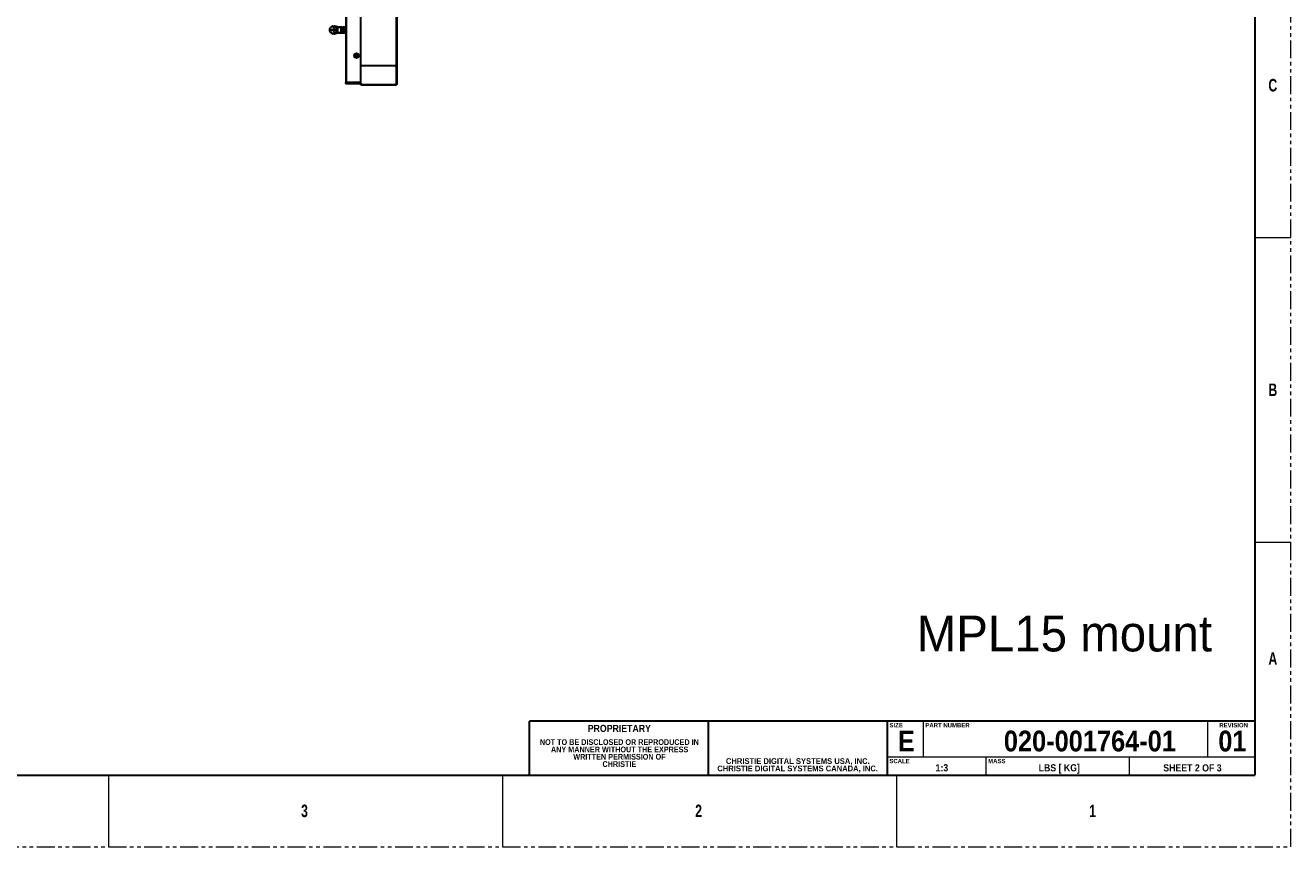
# Paper-space layout 'Sheet2' of a CAD drawing. Header units: millimetres. Extents: x 0 to 1118, y 0 to 864.
# Tile 101 of 199: x 669 to 1118, y 0 to 291. Entities that reach past the tile are written whole.
import ezdxf

# ---------------------------------------------------------------- set-up
doc = ezdxf.new("R2010")
doc.units = ezdxf.units.MM
doc.linetypes.add('PHANTOM', pattern=[12.7, 6.35, -1.27, 1.27, -1.27, 1.27, -1.27])
doc.styles.add('SLDTEXTSTYLE0', font='arial.ttf', dxfattribs={"width": 0.948})
doc.styles.add('SLDTEXTSTYLE1', font='GOTHICB.TTF', dxfattribs={"width": 0.7304})
doc.styles.add('SLDTEXTSTYLE2', font='arialbd.ttf', dxfattribs={"width": 0.948})
doc.styles.add('SLDTEXTSTYLE3', font='GOTHICB.TTF', dxfattribs={"width": 0.913})

# ---------------------------------------------------------------- blocks, each defined once
blk = doc.blocks.new('SW_NOTE_13')
at = {"color": 0, "linetype": 'Continuous', "lineweight": 0, "char_height": 2.032, "attachment_point": 2, "style": 'SLDTEXTSTYLE3'}
for s, insert in [('NOT TO BE DISCLOSED OR REPRODUCED IN', (26.92, 2.6)), ('ANY MANNER WITHOUT THE EXPRESS', (27.01, 0)), ('WRITTEN PERMISSION OF ', (26.95, -2.6)), ('CHRISTIE', (26.91, -5.19))]:
    blk.add_mtext(s, dxfattribs=dict(at, insert=insert))
blk = doc.blocks.new('SW_NOTE_14')
at = {"color": 0, "linetype": 'Continuous', "lineweight": 0, "char_height": 2.032, "attachment_point": 2, "style": 'SLDTEXTSTYLE2'}
for s, insert in [('CHRISTIE DIGITAL SYSTEMS CANADA, INC.', (25.95, 0)), ('CHRISTIE DIGITAL SYSTEMS USA, INC.', (26, 2.62))]:
    blk.add_mtext(s, dxfattribs=dict(at, insert=insert))

psp = doc.layouts.new('Sheet2')

# ---------------------------------------------------------------- linework, layer by layer
at = {"color": 7, "linetype": 'PHANTOM', "lineweight": 0}
for p, q in [((1117.6, 0), (1117.6, 863.6)), ((0, 0), (1117.6, 0))]:
    psp.add_line(p, q, dxfattribs=at)
at = {"color": 7, "linetype": 'Continuous', "lineweight": 30}
for p, q in [((1104.9, 838.2), (1104.9, 25.4)), ((782.5953, 496.6496), (782.5953, 270.6763)), ((782.9286, 270.912), (782.9286, 496.4139)), ((800.6453, 270.1663), (800.6453, 497.1396)), ((800.6953, 497.1396), (800.6953, 270.1663)), ((787.9486, 276.7433), (787.9486, 490.5831)), ((787.9953, 276.7433), (787.9953, 490.5831)), ((800.6286, 275.1696), (800.6286, 492.1363)), ((777.7976, 290.7398), (777.229, 290.2869)), ((777.229, 288.6271), (777.7976, 288.1743)), ((777.2349, 290.2414), (777.7637, 290.6626)), ((777.7637, 288.2514), (777.2349, 288.6726)), ((777.9972, 289.3481), (777.6073, 289.2908)), ((777.6094, 289.6228), (777.9888, 289.55)), ((777.7637, 290.6626), (777.9261, 290.7237)), ((777.9261, 288.1903), (777.7637, 288.2514)), ((777.9261, 290.7237), (778.5131, 290.7237)), ((778.5131, 288.1903), (777.9261, 288.1903)), ((777.9888, 289.55), (778.4977, 289.55)), ((777.9968, 290.807), (778.5838, 290.807)), ((778.5838, 288.107), (777.9968, 288.107)), ((778.506, 289.3481), (777.9972, 289.3481)), ((778.1075, 289.6623), (778.6163, 289.6623)), ((778.6197, 289.2413), (778.1109, 289.2413)), ((778.4837, 289.857), (778.2894, 289.857)), ((778.2894, 289.057), (778.4837, 289.057)), ((778.7261, 290.7523), (778.5838, 290.807)), ((778.5838, 290.807), (779.0948, 290.807)), ((778.5838, 288.107), (778.7261, 288.1617)), ((779.0948, 288.107), (778.5838, 288.107)), ((779.4778, 290.4903), (780.9487, 290.4903)), ((779.4778, 288.4237), (780.9487, 288.4237)), ((779.4778, 288.4237), (779.4778, 288.3889)), ((779.4778, 288.3889), (779.5788, 288.3889)), ((780.9947, 290.407), (779.4836, 290.407)), ((779.4836, 288.507), (780.9947, 288.507)), ((779.6495, 290.4925), (779.6482, 290.4965)), ((781.0453, 290.407), (780.9947, 290.407)), ((780.9947, 288.507), (781.0453, 288.507)), ((781.0453, 289.8529), (781.0453, 290.407)), ((781.0453, 288.507), (781.0453, 289.0596)), ((781.1151, 290.4892), (781.1016, 290.4786)), ((781.212, 290.4868), (781.212, 290.4903)), ((781.212, 290.4903), (781.4253, 290.4903)), ((781.212, 290.4868), (781.4253, 290.4868)), ((781.4253, 288.4272), (781.212, 288.4272)), ((781.212, 288.4237), (781.212, 288.4272)), ((781.212, 288.4237), (781.4255, 288.4237)), ((781.4253, 290.4903), (781.4253, 290.4868)), ((781.4253, 290.4903), (781.4415, 290.4903)), ((781.4253, 288.4272), (781.4253, 288.4237)), ((781.4786, 290.4395), (781.5024, 290.4339)), ((781.5024, 288.4802), (781.4786, 288.4745)), ((781.5155, 288.4919), (781.5174, 288.4811)), ((781.5173, 290.433), (781.5172, 290.4325)), ((781.6453, 290.216), (781.6453, 289.8544)), ((781.6453, 289.0611), (781.6453, 288.698)), ((781.7565, 290.407), (781.7565, 289.7361)), ((781.7565, 289.1756), (781.7565, 288.507)), ((782.3271, 290.407), (781.7839, 290.407)), ((781.7839, 288.507), (782.3271, 288.507)), ((781.84, 290.4903), (781.8604, 290.4903)), ((781.84, 288.4237), (781.8604, 288.4237)), ((781.8489, 288.4246), (781.8524, 288.4244)), ((781.8604, 290.4903), (782.3787, 290.4903)), ((781.8604, 288.4237), (782.3787, 288.4237)), ((782.2954, 290.4098), (782.2954, 288.5042)), ((786.222, 280.6578), (786.222, 280.4815)), ((786.3005, 279.9529), (786.3286, 279.9529)), ((786.4886, 280.2863), (786.4886, 280.7461)), ((786.893, 280.2863), (786.4886, 280.2863)), ((787.942, 270.5157), (787.942, 276.7433)), ((787.9953, 270.4982), (787.9953, 276.7433)), ((799.962, 276.7433), (787.9953, 276.7433)), ((800.562, 276.4099), (799.962, 276.7433)), ((800.6286, 270.1766), (800.562, 276.4099)), ((800.5752, 275.1696), (800.6286, 275.1696)), ((782.5953, 270.6763), (782.9286, 270.6763)), ((782.9286, 270.912), (787.942, 270.912)), ((782.9286, 270.912), (782.9286, 270.6763)), ((782.9286, 270.6763), (782.9286, 270.3429)), ((782.9286, 270.6763), (787.942, 270.6763)), ((787.942, 270.3429), (782.9286, 270.3429)), ((785.7286, 270.912), (785.7286, 270.7763)), ((787.2286, 270.7763), (787.2286, 270.912)), ((787.942, 270.261), (787.942, 270.5157)), ((787.942, 270.1029), (787.942, 270.261)), ((787.942, 270.261), (787.9686, 270.261)), ((787.942, 270.1029), (787.9686, 270.1029)), ((787.9686, 270.261), (787.9686, 270.4941)), ((787.9686, 270.261), (787.9686, 270.1029)), ((787.972, 270.3193), (787.972, 270.4939)), ((787.9953, 270.0496), (787.9953, 270.0763)), ((788.262, 270.0766), (800.5286, 270.0766)), ((788.262, 270.0766), (788.262, 270.0763)), ((788.262, 270.0496), (788.262, 270.0763)), ((788.262, 270.0496), (800.5292, 270.0496)), ((800.5286, 270.0766), (800.6286, 270.1766)), ((800.5292, 270.0763), (800.5292, 270.0496)), ((800.5292, 270.0763), (800.6286, 270.0763)), ((800.6286, 270.0496), (800.5292, 270.0496)), ((800.5516, 270.0996), (800.6286, 270.0996)), ((800.6286, 270.1761), (800.5522, 270.0996)), ((800.6286, 270.1761), (800.6286, 270.1766)), ((800.6286, 270.0996), (800.6286, 270.0763)), ((800.6286, 270.0763), (800.6286, 270.0496)), ((800.6953, 270.1663), (800.6453, 270.1663)), ((1104.9, 44.45), (847.725, 44.45)), ((847.725, 25.4), (847.725, 44.45)), ((911.225, 25.4), (911.225, 44.45)), ((974.725, 25.4), (974.725, 44.45)), ((12.7, 25.4), (1104.9, 25.4))]:
    psp.add_line(p, q, dxfattribs=at)
at = {"color": 8, "linetype": 'Continuous', "lineweight": 30}
for p, q in [((780.9947, 290.407), (780.9947, 289.8097)), ((780.9947, 289.104), (780.9947, 288.507)), ((781.0453, 290.407), (781.0585, 290.436)), ((781.212, 290.4868), (781.211, 289.9327)), ((781.211, 288.9783), (781.212, 288.4272)), ((781.4786, 290.4395), (781.4796, 289.931)), ((781.4796, 288.9844), (781.4786, 288.4745)), ((781.5188, 288.507), (781.7565, 288.507)), ((781.7565, 290.407), (781.5667, 290.407)), ((781.7565, 290.407), (781.7839, 290.407)), ((781.7839, 288.507), (781.7565, 288.507)), ((781.7839, 289.695), (781.7839, 290.407)), ((781.7839, 288.507), (781.7839, 289.2261)), ((786.3286, 279.9529), (786.3286, 279.9409)), ((785.7286, 270.7763), (787.2286, 270.7763))]:
    psp.add_line(p, q, dxfattribs=at)
at = {"color": 7, "linetype": 'Continuous', "lineweight": 0}
for p, q in [((1104.9, 215.9), (1117.6, 215.9)), ((1104.9, 107.95), (1117.6, 107.95)), ((1104.9, 25.4), (1104.9, 88.9)), ((847.725, 25.4), (847.725, 44.45)), ((987.425, 31.75), (987.425, 44.45)), ((1088.2, 31.75), (1088.2, 44.45)), ((1104.9, 31.75), (974.725, 31.75)), ((1009.65, 25.4), (1009.65, 31.75)), ((1060.45, 25.4), (1060.45, 31.75)), ((698.5, 25.4), (698.5, 0)), ((838.2, 25.4), (838.2, 0)), ((911.225, 25.4), (847.725, 25.4)), ((974.725, 25.4), (911.225, 25.4)), ((1104.9, 25.4), (974.725, 25.4)), ((977.9, 25.4), (977.9, 0))]:
    psp.add_line(p, q, dxfattribs=at)
at = {"color": 7, "linetype": 'Continuous', "lineweight": 30}
for radius in [0.85, 0.4167]:
    psp.add_circle((786.4786, 280.3296), radius, dxfattribs=at)
for centre, radius, start, end in [((781.3453, 289.457), 0.3182, 0, 180), ((781.3453, 289.457), 0.3182, 180, 0), ((781.1286, 290.407), 0.0833, 90, 180), ((781.3453, 289.457), 0.3, 360, 180), ((781.3453, 289.457), 0.3, 180, 360), ((781.1286, 288.507), 0.0833, 180, 270), ((786.3286, 279.6196), 0.3333, 61.671408, 90), ((785.6286, 270.7763), 0.1, 270, 0), ((787.3286, 270.7763), 0.1, 180, 270)]:
    psp.add_arc(centre, radius, start, end, dxfattribs=at)
for points, knots in [([(777.2349, 288.6726), (777.194, 288.7114), (777.1125, 288.7888), (777.0143, 288.9732), (776.9473, 289.2001), (776.9234, 289.457), (776.9473, 289.714), (777.0143, 289.9409), (777.1125, 290.1252), (777.194, 290.2026), (777.2349, 290.2414)], [0, 0, 0, 0, 0.12555721, 0.25071911, 0.37550735, 0.49999808, 0.62448869, 0.74927694, 0.87444223, 1, 1, 1, 1]), ([(777.2349, 290.2414), (777.234, 290.2472), (777.2321, 290.2587), (777.2339, 290.2752), (777.2392, 290.29), (777.2479, 290.3023), (777.2595, 290.3114), (777.2735, 290.317), (777.2891, 290.319), (777.3001, 290.317), (777.3056, 290.316)], [0, 0, 0, 0, 0.12502153, 0.24996931, 0.37500762, 0.50001026, 0.62502157, 0.74999841, 0.87500902, 1, 1, 1, 1]), ([(777.3056, 288.598), (777.3001, 288.597), (777.2891, 288.595), (777.2735, 288.597), (777.2595, 288.6026), (777.2479, 288.6118), (777.2392, 288.624), (777.2339, 288.6388), (777.2321, 288.6553), (777.234, 288.6668), (777.2349, 288.6726)], [0, 0, 0, 0, 0.12498855, 0.2499906, 0.37498457, 0.49999345, 0.62499366, 0.74997818, 0.8749809, 1, 1, 1, 1]), ([(777.6094, 289.6228), (777.6033, 289.6233), (777.5911, 289.6242), (777.573, 289.6166), (777.5562, 289.6026), (777.5412, 289.5822), (777.5288, 289.5565), (777.5195, 289.5265), (777.5137, 289.4935), (777.5115, 289.459), (777.5132, 289.4244), (777.5187, 289.3911), (777.5276, 289.3607), (777.5397, 289.3345), (777.5544, 289.3134), (777.571, 289.2987), (777.589, 289.2902), (777.6012, 289.2906), (777.6073, 289.2908)], [0, 0, 0, 0, 0.06249056, 0.12499237, 0.18749949, 0.24999751, 0.31250452, 0.37499572, 0.43749851, 0.49998944, 0.56248933, 0.62498611, 0.68749231, 0.75000312, 0.81248405, 0.87499984, 0.93749342, 1, 1, 1, 1]), ([(777.8344, 290.7372), (777.8289, 290.7382), (777.8179, 290.7402), (777.8024, 290.7381), (777.7904, 290.7339), (777.7847, 290.729), (777.7828, 290.7273)], [0, 0, 0, 0, 0.284414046, 0.56885884, 0.853332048, 1, 1, 1, 1]), ([(777.7828, 288.1867), (777.7847, 288.185), (777.7904, 288.1802), (777.8024, 288.1759), (777.8179, 288.1738), (777.8289, 288.1758), (777.8344, 288.1768)], [0, 0, 0, 0, 0.14660382, 0.43109377, 0.71556922, 1, 1, 1, 1]), ([(777.9968, 290.807), (777.9689, 290.8041), (777.9132, 290.7982), (777.8607, 290.7575), (777.8344, 290.7372)], [0, 0, 0, 0, 0.49962763, 1, 1, 1, 1]), ([(777.8344, 288.1768), (777.8562, 288.1595), (777.9086, 288.1179), (777.9643, 288.111), (777.9968, 288.107)], [0, 0, 0, 0, 0.41561977, 1, 1, 1, 1]), ([(777.9261, 290.7237), (777.9272, 290.7346), (777.9293, 290.7564), (777.9457, 290.784), (777.969, 290.8032), (777.9875, 290.8058), (777.9968, 290.807)], [0, 0, 0, 0, 0.24998435, 0.50002445, 0.7500063, 1, 1, 1, 1]), ([(777.9968, 288.107), (777.9875, 288.1083), (777.969, 288.1108), (777.9457, 288.13), (777.9293, 288.1576), (777.9272, 288.1794), (777.9261, 288.1903)], [0, 0, 0, 0, 0.24996906, 0.49998361, 0.74995047, 1, 1, 1, 1]), ([(778.1075, 289.6623), (778.1006, 289.6443), (778.087, 289.6084), (778.0575, 289.5711), (778.024, 289.5487), (778.0006, 289.5495), (777.9888, 289.55)], [0, 0, 0, 0, 0.24997446, 0.4999847, 0.74998034, 1, 1, 1, 1]), ([(777.9972, 289.3481), (778.0083, 289.3481), (778.0306, 289.3481), (778.0624, 289.3266), (778.0907, 289.2917), (778.1041, 289.2581), (778.1109, 289.2413)], [0, 0, 0, 0, 0.25002327, 0.50002763, 0.75002358, 1, 1, 1, 1]), ([(778.037, 289.3614), (778.0337, 289.3713), (778.0273, 289.391), (778.0221, 289.4244), (778.0203, 289.459), (778.0226, 289.4934), (778.027, 289.5214), (778.0319, 289.536), (778.0335, 289.5409)], [0, 0, 0, 0, 0.18183618, 0.36364495, 0.54546275, 0.72725449, 0.90908294, 1, 1, 1, 1]), ([(778.2894, 289.857), (778.2711, 289.8544), (778.2347, 289.8493), (778.1838, 289.8084), (778.139, 289.747), (778.118, 289.6906), (778.1075, 289.6623)], [0, 0, 0, 0, 0.25000557, 0.49999891, 0.75001099, 1, 1, 1, 1]), ([(778.1109, 289.2413), (778.1215, 289.2145), (778.1427, 289.1608), (778.1867, 289.1029), (778.2363, 289.0642), (778.2717, 289.0594), (778.2894, 289.057)], [0, 0, 0, 0, 0.25000805, 0.4999924, 0.74999794, 1, 1, 1, 1]), ([(778.6956, 289.457), (778.6925, 289.5094), (778.6861, 289.6142), (778.6371, 289.7465), (778.567, 289.839), (778.5115, 289.851), (778.4837, 289.857)], [0, 0, 0, 0, 0.24999882, 0.49999589, 0.75000836, 1, 1, 1, 1]), ([(778.4837, 289.057), (778.5115, 289.063), (778.567, 289.075), (778.6371, 289.1675), (778.6861, 289.2998), (778.6925, 289.4046), (778.6956, 289.457)], [0, 0, 0, 0, 0.24999385, 0.49999969, 0.74999897, 1, 1, 1, 1]), ([(778.6163, 289.6623), (778.6095, 289.6443), (778.5958, 289.6084), (778.5663, 289.5711), (778.5328, 289.5487), (778.5094, 289.5495), (778.4977, 289.55)], [0, 0, 0, 0, 0.24999544, 0.49998437, 0.75000644, 1, 1, 1, 1]), ([(778.506, 289.3481), (778.5171, 289.3481), (778.5395, 289.3481), (778.5713, 289.3266), (778.5995, 289.2917), (778.613, 289.2581), (778.6197, 289.2413)], [0, 0, 0, 0, 0.25002452, 0.50002515, 0.75002234, 1, 1, 1, 1]), ([(778.5838, 290.807), (778.5745, 290.8058), (778.556, 290.8032), (778.5327, 290.784), (778.5163, 290.7564), (778.5142, 290.7346), (778.5131, 290.7237)], [0, 0, 0, 0, 0.25000673, 0.49997226, 0.7500185, 1, 1, 1, 1]), ([(778.5131, 290.7237), (778.6092, 290.7077), (778.8012, 290.6757), (779.0184, 290.4554), (779.1579, 290.2066), (779.2398, 289.9817), (779.2925, 289.7277), (779.3107, 289.457), (779.2925, 289.1863), (779.2398, 288.9323), (779.1579, 288.7074), (779.0184, 288.4586), (778.8012, 288.2383), (778.6092, 288.2063), (778.5131, 288.1903)], [0, 0, 0, 0, 0.12520731, 0.2501266, 0.31272161, 0.37522569, 0.43763963, 0.49999864, 0.56235988, 0.62477393, 0.68727784, 0.74987105, 0.87479275, 1, 1, 1, 1]), ([(778.5131, 288.1903), (778.5142, 288.1794), (778.5163, 288.1576), (778.5327, 288.13), (778.556, 288.1108), (778.5745, 288.1083), (778.5838, 288.107)], [0, 0, 0, 0, 0.25004668, 0.50001967, 0.75001791, 1, 1, 1, 1]), ([(779.0948, 290.807), (779.1943, 290.7912), (779.3664, 290.7637), (779.5158, 290.5959), (779.5788, 290.5251)], [0, 0, 0, 0, 0.57814348, 1, 1, 1, 1]), ([(779.5788, 288.3889), (779.5157, 288.318), (779.3663, 288.1502), (779.1942, 288.1228), (779.0948, 288.107)], [0, 0, 0, 0, 0.42261115, 1, 1, 1, 1]), ([(779.4778, 288.3889), (779.4597, 288.3896), (779.4252, 288.3909), (779.3781, 288.4045), (779.3418, 288.4271), (779.3137, 288.4664), (779.3055, 288.53), (779.3291, 288.5822), (779.3422, 288.6114)], [0, 0, 0, 0, 0.12921685, 0.24664677, 0.36338171, 0.48723148, 0.71332622, 1, 1, 1, 1]), ([(779.3422, 290.3026), (779.3302, 290.3286), (779.3119, 290.3684), (779.3096, 290.4201), (779.3199, 290.4564), (779.3422, 290.4867), (779.3778, 290.5095), (779.4248, 290.5231), (779.4596, 290.5244), (779.4778, 290.5251)], [0, 0, 0, 0, 0.255228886, 0.391740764, 0.513532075, 0.638202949, 0.751737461, 0.869952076, 1, 1, 1, 1]), ([(779.3422, 290.3026), (779.3567, 290.3078), (779.3864, 290.3185), (779.4274, 290.3441), (779.4621, 290.3744), (779.4765, 290.3963), (779.4836, 290.407)], [0, 0, 0, 0, 0.24480067, 0.50001293, 0.75518268, 1, 1, 1, 1]), ([(779.3422, 288.6114), (779.4, 288.7346), (779.4869, 288.9201), (779.5413, 289.2231), (779.5561, 289.457), (779.5413, 289.691), (779.4869, 289.994), (779.4, 290.1794), (779.3422, 290.3026)], [0, 0, 0, 0, 0.25037623, 0.37667855, 0.49999735, 0.62334863, 0.74962813, 1, 1, 1, 1]), ([(779.4836, 288.507), (779.4765, 288.5177), (779.4621, 288.5396), (779.4274, 288.5699), (779.3864, 288.5955), (779.3567, 288.6062), (779.3422, 288.6114)], [0, 0, 0, 0, 0.24481877, 0.49999003, 0.7552038, 1, 1, 1, 1]), ([(779.4836, 290.407), (779.4595, 290.4239), (779.4303, 290.4445), (779.4223, 290.4705), (779.4256, 290.4776), (779.4287, 290.4807), (779.4316, 290.4827), (779.4352, 290.4845), (779.4412, 290.4868), (779.4565, 290.49), (779.4687, 290.4902), (779.4778, 290.4903)], [0, 0, 0, 0, 0.59377693, 0.72073913, 0.76581768, 0.78484374, 0.80229594, 0.8202135, 0.83861601, 0.88044281, 1, 1, 1, 1]), ([(779.4778, 288.4237), (779.4687, 288.4238), (779.4565, 288.424), (779.4412, 288.4273), (779.4352, 288.4295), (779.4316, 288.4313), (779.4287, 288.4333), (779.4256, 288.4364), (779.4223, 288.4435), (779.4303, 288.4695), (779.4595, 288.4901), (779.4836, 288.507)], [0, 0, 0, 0, 0.11958585, 0.16140643, 0.17981478, 0.1977051, 0.21516557, 0.23420842, 0.27928541, 0.40624355, 1, 1, 1, 1]), ([(779.4797, 288.4173), (779.4733, 288.4178), (779.4613, 288.4186), (779.4478, 288.4215), (779.4399, 288.4245), (779.4356, 288.4269), (779.4329, 288.4293), (779.4324, 288.4307), (779.4322, 288.4313)], [0, 0, 0, 0, 0.28567482, 0.54236281, 0.66056837, 0.77379041, 0.88578095, 1, 1, 1, 1]), ([(779.4778, 290.5251), (779.4778, 290.5151), (779.4778, 290.4951), (779.4778, 290.4919), (779.4778, 290.4903)], [0, 0, 0, 0, 0.50006131, 1, 1, 1, 1]), ([(779.4836, 290.407), (779.544, 290.2597), (779.6588, 289.9797), (779.7084, 289.4575), (779.6589, 288.9349), (779.5441, 288.6548), (779.4836, 288.507)], [0, 0, 0, 0, 0.26304775, 0.49994691, 0.73624318, 1, 1, 1, 1]), ([(779.6439, 290.5104), (779.6426, 290.5122), (779.6389, 290.5176), (779.629, 290.5239), (779.6147, 290.5286), (779.5975, 290.5296), (779.5851, 290.5266), (779.5788, 290.5251)], [0, 0, 0, 0, 0.10444131, 0.31168572, 0.53377153, 0.76539819, 1, 1, 1, 1]), ([(779.6744, 290.4903), (779.6575, 290.4917), (779.6242, 290.4945), (779.5939, 290.515), (779.5788, 290.5251)], [0, 0, 0, 0, 0.50406301, 1, 1, 1, 1]), ([(779.5788, 288.3889), (779.5939, 288.3991), (779.6242, 288.4196), (779.6575, 288.4223), (779.6744, 288.4237)], [0, 0, 0, 0, 0.49593699, 1, 1, 1, 1]), ([(779.5788, 288.3889), (779.585, 288.3874), (779.5973, 288.3845), (779.6144, 288.3854), (779.6287, 288.39), (779.6383, 288.3959), (779.6419, 288.401), (779.643, 288.4025)], [0, 0, 0, 0, 0.23819912, 0.47350995, 0.69913167, 0.91004282, 1, 1, 1, 1]), ([(781.8453, 289.457), (781.8425, 289.4974), (781.8369, 289.577), (781.7941, 289.6866), (781.7338, 289.7776), (781.6464, 289.8631), (781.5392, 289.9244), (781.4108, 289.9575), (781.2672, 289.9597), (781.1246, 289.9147), (781.0037, 289.8294), (780.9182, 289.7284), (780.8572, 289.6001), (780.8493, 289.5049), (780.8453, 289.457)], [0, 0, 0, 0, 0.07716526, 0.15218564, 0.22219797, 0.2850649, 0.38499582, 0.45444024, 0.53724035, 0.65735, 0.73340558, 0.81820051, 0.90852499, 1, 1, 1, 1]), ([(780.8453, 289.457), (780.8481, 289.4166), (780.8537, 289.337), (780.8965, 289.2275), (780.9568, 289.1364), (781.0442, 289.0509), (781.1514, 288.9896), (781.2798, 288.9565), (781.4234, 288.9544), (781.566, 288.9993), (781.6869, 289.0846), (781.7724, 289.1857), (781.8334, 289.3139), (781.8413, 289.4091), (781.8453, 289.457)], [0, 0, 0, 0, 0.07715958, 0.15218057, 0.22219347, 0.2850609, 0.38499579, 0.45443918, 0.53723995, 0.65734867, 0.73340487, 0.81820532, 0.90853053, 1, 1, 1, 1]), ([(780.8453, 289.457), (780.8481, 289.4166), (780.8537, 289.337), (780.8965, 289.2275), (780.9568, 289.1364), (781.0442, 289.0509), (781.1514, 288.9896), (781.2798, 288.9565), (781.4234, 288.9544), (781.566, 288.9993), (781.6869, 289.0846), (781.7724, 289.1857), (781.8334, 289.3139), (781.8413, 289.4091), (781.8453, 289.457)], [0, 0, 0, 0, 0.07715958, 0.15218057, 0.22219347, 0.2850609, 0.38499579, 0.45443918, 0.53723995, 0.65734867, 0.73340487, 0.81820532, 0.90853053, 1, 1, 1, 1]), ([(780.9947, 290.407), (780.9957, 290.4179), (780.9978, 290.4398), (781.0142, 290.4673), (781.0375, 290.4866), (781.0561, 290.4891), (781.0653, 290.4903)], [0, 0, 0, 0, 0.25005123, 0.49999391, 0.75002919, 1, 1, 1, 1]), ([(781.0653, 288.4237), (781.0561, 288.4249), (781.0375, 288.4274), (781.0142, 288.4467), (780.9978, 288.4742), (780.9957, 288.4961), (780.9947, 288.507)], [0, 0, 0, 0, 0.24998954, 0.50004355, 0.75000495, 1, 1, 1, 1]), ([(781.0271, 289.457), (781.0329, 289.457), (781.0431, 289.457), (781.0446, 289.457), (781.0453, 289.457)], [0, 0, 0, 0, 0.56002533, 1, 1, 1, 1]), ([(781.3453, 289.457), (781.3184, 289.457), (781.2623, 289.457), (781.1818, 289.457), (781.1088, 289.457), (781.0556, 289.457), (781.0487, 289.457), (781.0453, 289.457)], [0, 0, 0, 0, 0.17126859, 0.35807602, 0.5538446, 0.78378202, 1, 1, 1, 1]), ([(781.0585, 290.436), (781.0591, 290.4374), (781.0628, 290.4468), (781.0843, 290.4596), (781.1167, 290.4732), (781.1467, 290.481), (781.1786, 290.4858), (781.2013, 290.4865), (781.212, 290.4868)], [0, 0, 0, 0, 0.06200224, 0.41502201, 0.59903813, 0.75386642, 0.88470079, 1, 1, 1, 1]), ([(781.1108, 290.4855), (781.1031, 290.482), (781.0873, 290.4749), (781.0703, 290.4589), (781.0644, 290.4461), (781.0622, 290.4414)], [0, 0, 0, 0, 0.37289475, 0.76801437, 1, 1, 1, 1]), ([(781.0683, 288.4743), (781.0693, 288.4638), (781.0713, 288.4434), (781.0908, 288.4335), (781.1004, 288.4286)], [0, 0, 0, 0, 0.50968336, 1, 1, 1, 1]), ([(781.212, 288.4272), (781.201, 288.4275), (781.1776, 288.4281), (781.1449, 288.4332), (781.115, 288.4414), (781.0868, 288.4528), (781.0763, 288.462), (781.0704, 288.4671)], [0, 0, 0, 0, 0.14386461, 0.30556935, 0.49499527, 0.71839233, 1, 1, 1, 1]), ([(781.212, 290.4903), (781.2095, 290.4903), (781.2045, 290.4903), (781.1945, 290.4903), (781.1793, 290.4903), (781.1584, 290.4903), (781.1342, 290.4903), (781.1309, 290.4903), (781.1286, 290.4903)], [0, 0, 0, 0, 0.02327435, 0.04751763, 0.10403978, 0.2230652, 0.4770519, 1, 1, 1, 1]), ([(781.1433, 288.4237), (781.1493, 288.4237), (781.1586, 288.4237), (781.1802, 288.4237), (781.1968, 288.4237), (781.2056, 288.4237), (781.2099, 288.4237), (781.212, 288.4237)], [0, 0, 0, 0, 0.53246715, 0.81385955, 0.91383237, 0.9577303, 1, 1, 1, 1]), ([(781.6453, 289.457), (781.6397, 289.457), (781.6282, 289.457), (781.5449, 289.457), (781.4444, 289.457), (781.3773, 289.457), (781.3453, 289.457)], [0, 0, 0, 0, 0.27798085, 0.57205687, 0.79606901, 1, 1, 1, 1]), ([(781.5086, 290.407), (781.5075, 290.4175), (781.5058, 290.4336), (781.4954, 290.453), (781.4846, 290.4664), (781.4713, 290.4771), (781.4519, 290.4875), (781.4358, 290.4892), (781.4253, 290.4903)], [0, 0, 0, 0, 0.23946419, 0.36839294, 0.50001078, 0.63166688, 0.76055112, 1, 1, 1, 1]), ([(781.4253, 290.4868), (781.4261, 290.4806), (781.4275, 290.4696), (781.4462, 290.4533), (781.4672, 290.4444), (781.4786, 290.4395)], [0, 0, 0, 0, 0.36451871, 0.6528026, 1, 1, 1, 1]), ([(781.5086, 290.407), (781.5074, 290.4167), (781.5057, 290.4316), (781.4957, 290.4498), (781.4852, 290.4626), (781.472, 290.4731), (781.4525, 290.4836), (781.4361, 290.4855), (781.4253, 290.4868)], [0, 0, 0, 0, 0.23212946, 0.35869454, 0.48938922, 0.62161169, 0.75267252, 1, 1, 1, 1]), ([(781.4253, 288.4272), (781.4361, 288.4285), (781.4525, 288.4304), (781.472, 288.4409), (781.4852, 288.4514), (781.4957, 288.4643), (781.5057, 288.4824), (781.5074, 288.4974), (781.5086, 288.507)], [0, 0, 0, 0, 0.24735468, 0.3784185, 0.51065252, 0.64135264, 0.76792442, 1, 1, 1, 1]), ([(781.4786, 288.4745), (781.4673, 288.4697), (781.4463, 288.4608), (781.4275, 288.4445), (781.4261, 288.4334), (781.4253, 288.4272)], [0, 0, 0, 0, 0.34417833, 0.63324115, 1, 1, 1, 1]), ([(781.4255, 288.4237), (781.431, 288.424), (781.442, 288.4247), (781.4563, 288.4292), (781.4709, 288.4366), (781.4872, 288.4493), (781.4976, 288.4643), (781.502, 288.4743), (781.5027, 288.476), (781.5033, 288.4774), (781.505, 288.4823), (781.5078, 288.4923), (781.5083, 288.5016), (781.5086, 288.507)], [0, 0, 0, 0, 0.12631963, 0.25313759, 0.34034512, 0.50220486, 0.72209558, 0.75051888, 0.75480295, 0.76236112, 0.78734219, 0.87511214, 1, 1, 1, 1]), ([(781.4255, 288.4237), (781.4269, 288.4237), (781.4296, 288.4237), (781.446, 288.4237), (781.4716, 288.4237), (781.5071, 288.4237), (781.5497, 288.4237), (781.5953, 288.4237), (781.6413, 288.4237), (781.6863, 288.4237), (781.7298, 288.4237), (781.7708, 288.4237), (781.8083, 288.4237), (781.8268, 288.4237), (781.8361, 288.4237)], [0, 0, 0, 0, 0.07997081, 0.15978226, 0.24634045, 0.33491306, 0.42322437, 0.50906339, 0.58791269, 0.66644541, 0.74604535, 0.82532066, 0.91158477, 1, 1, 1, 1]), ([(781.5188, 290.407), (781.5178, 290.4175), (781.5162, 290.4336), (781.5066, 290.453), (781.4966, 290.4664), (781.4842, 290.4771), (781.4662, 290.4875), (781.4512, 290.4892), (781.4415, 290.4903)], [0, 0, 0, 0, 0.239464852, 0.368400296, 0.500015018, 0.631669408, 0.760561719, 1, 1, 1, 1]), ([(781.4415, 290.4903), (781.4507, 290.4903), (781.4717, 290.4903), (781.5204, 290.4903), (781.5723, 290.4903), (781.6202, 290.4903), (781.6714, 290.4903), (781.7216, 290.4903), (781.7507, 290.4903), (781.7643, 290.4903)], [0, 0, 0, 0, 0.16048701, 0.36209835, 0.48399335, 0.60634376, 0.74045988, 0.87852162, 1, 1, 1, 1]), ([(781.4786, 290.4395), (781.483, 290.4402), (781.492, 290.4416), (781.5054, 290.4393), (781.5181, 290.433), (781.5276, 290.4248), (781.5315, 290.4177), (781.5328, 290.4154)], [0, 0, 0, 0, 0.20185997, 0.4190203, 0.64764282, 0.8825462, 1, 1, 1, 1]), ([(781.5328, 288.4986), (781.5315, 288.4963), (781.5276, 288.4892), (781.5181, 288.481), (781.5054, 288.4747), (781.492, 288.4724), (781.483, 288.4738), (781.4786, 288.4745)], [0, 0, 0, 0, 0.11741432, 0.35231538, 0.58097727, 0.79812763, 1, 1, 1, 1]), ([(781.5024, 290.4339), (781.5192, 290.427), (781.555, 290.4123), (781.5985, 290.3683), (781.6364, 290.303), (781.642, 290.2482), (781.6453, 290.216)], [0, 0, 0, 0, 0.19009556, 0.40542399, 0.65123149, 1, 1, 1, 1]), ([(781.6453, 288.698), (781.6418, 288.6647), (781.6358, 288.6082), (781.5962, 288.5427), (781.5527, 288.5006), (781.5185, 288.4867), (781.5024, 288.4802)], [0, 0, 0, 0, 0.360461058, 0.613332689, 0.817944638, 1, 1, 1, 1]), ([(781.6453, 289.457), (781.6464, 289.457), (781.6484, 289.457), (781.6589, 289.457), (781.6635, 289.457)], [0, 0, 0, 0, 0.55999605, 1, 1, 1, 1]), ([(781.84, 290.4903), (781.8295, 290.4892), (781.8134, 290.4875), (781.7939, 290.4771), (781.7805, 290.4664), (781.7698, 290.453), (781.7593, 290.4336), (781.7576, 290.4175), (781.7565, 290.407)], [0, 0, 0, 0, 0.239299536, 0.368109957, 0.499709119, 0.631309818, 0.760273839, 1, 1, 1, 1]), ([(781.7565, 288.507), (781.757, 288.5005), (781.7578, 288.4885), (781.7644, 288.4699), (781.7768, 288.4503), (781.7958, 288.4349), (781.8181, 288.4254), (781.8324, 288.4243), (781.84, 288.4237)], [0, 0, 0, 0, 0.14790464, 0.27477423, 0.44757422, 0.66954192, 0.82502373, 1, 1, 1, 1]), ([(781.7824, 290.407), (781.7829, 290.4135), (781.7837, 290.4255), (781.7903, 290.4442), (781.8028, 290.4635), (781.8201, 290.4785), (781.8337, 290.4835), (781.8383, 290.4852)], [0, 0, 0, 0, 0.18897474, 0.35107737, 0.57185951, 0.85467047, 1, 1, 1, 1]), ([(781.8514, 288.4249), (781.8454, 288.4263), (781.834, 288.4291), (781.8167, 288.4386), (781.8007, 288.453), (781.7896, 288.4713), (781.7835, 288.4896), (781.7828, 288.501), (781.7824, 288.507)], [0, 0, 0, 0, 0.16068592, 0.30156712, 0.50685689, 0.70783494, 0.84524295, 1, 1, 1, 1]), ([(781.7839, 290.407), (781.7853, 290.4188), (781.7881, 290.4434), (781.8088, 290.4713), (781.8345, 290.4876), (781.852, 290.4895), (781.8604, 290.4903)], [0, 0, 0, 0, 0.27027924, 0.5624317, 0.78974581, 1, 1, 1, 1]), ([(781.8604, 288.4237), (781.8508, 288.4248), (781.836, 288.4265), (781.8182, 288.4369), (781.8059, 288.4476), (781.7961, 288.461), (781.7865, 288.4804), (781.785, 288.4965), (781.7839, 288.507)], [0, 0, 0, 0, 0.23946288, 0.36835895, 0.50002912, 0.631645, 0.76052163, 1, 1, 1, 1]), ([(781.8506, 288.4243), (781.8516, 288.4243), (781.853, 288.4244), (781.8522, 288.4245), (781.852, 288.4246)], [0, 0, 0, 0, 0.70839158, 1, 1, 1, 1]), ([(782.3787, 290.4903), (782.3722, 290.4899), (782.3602, 290.4891), (782.3415, 290.4824), (782.3221, 290.4701), (782.3067, 290.4512), (782.2971, 290.4289), (782.296, 290.4146), (782.2954, 290.407)], [0, 0, 0, 0, 0.14880567, 0.27641658, 0.45025288, 0.67205228, 0.82659379, 1, 1, 1, 1]), ([(782.2954, 288.507), (782.2958, 288.5005), (782.2966, 288.4885), (782.3033, 288.4698), (782.3156, 288.4504), (782.3345, 288.435), (782.3568, 288.4254), (782.3711, 288.4243), (782.3787, 288.4237)], [0, 0, 0, 0, 0.14877089, 0.27638664, 0.4501972, 0.67206283, 0.82659572, 1, 1, 1, 1]), ([(782.386, 290.4903), (782.3824, 290.4903), (782.375, 290.4903), (782.3863, 290.4903), (782.4134, 290.4903), (782.4517, 290.4903), (782.4943, 290.4903), (782.5381, 290.4903), (782.5731, 290.4903), (782.5911, 290.4903), (782.5953, 290.4903)], [0, 0, 0, 0, 0.14599043, 0.2992857, 0.45181386, 0.59572798, 0.71715994, 0.83909025, 0.96246773, 1, 1, 1, 1]), ([(782.386, 288.4237), (782.3824, 288.4237), (782.375, 288.4237), (782.3863, 288.4237), (782.4134, 288.4237), (782.4517, 288.4237), (782.4944, 288.4237), (782.5383, 288.4237), (782.5732, 288.4237), (782.5912, 288.4237), (782.5953, 288.4237)], [0, 0, 0, 0, 0.14599319, 0.29929135, 0.45182239, 0.59573924, 0.71767315, 0.83910573, 0.96298831, 1, 1, 1, 1]), ([(786.4886, 280.2863), (786.4866, 280.2821), (786.4826, 280.2737), (786.4518, 280.2667), (786.4077, 280.2701), (786.3553, 280.2871), (786.3029, 280.3189), (786.2588, 280.3643), (786.228, 280.4201), (786.224, 280.461), (786.222, 280.4815)], [0, 0, 0, 0, 0.125025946, 0.24999814, 0.3749993, 0.500005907, 0.625002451, 0.750003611, 0.875008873, 1, 1, 1, 1]), ([(786.2886, 280.4815), (786.2896, 280.4672), (786.2916, 280.4386), (786.3071, 280.3985), (786.329, 280.3637), (786.3555, 280.3352), (786.3724, 280.3224), (786.3808, 280.3159)], [0, 0, 0, 0, 0.19996597, 0.40000638, 0.5999948, 0.80000847, 1, 1, 1, 1]), ([(787.9953, 276.7433), (787.9883, 276.7433), (787.9743, 276.7433), (787.9567, 276.7433), (787.9444, 276.7433), (787.9428, 276.7433), (787.942, 276.7433)], [0, 0, 0, 0, 0.25001852, 0.50002334, 0.74983796, 1, 1, 1, 1]), ([(787.9686, 275.1696), (787.969, 275.1696), (787.9698, 275.1696), (787.976, 275.1696), (787.9848, 275.1696), (787.9918, 275.1696), (787.9953, 275.1696)], [0, 0, 0, 0, 0.25017151, 0.4999985, 0.7500157, 1, 1, 1, 1]), ([(782.5953, 270.6763), (782.6003, 270.6959), (782.6103, 270.7352), (782.6874, 270.7941), (782.7976, 270.853), (782.885, 270.8923), (782.9286, 270.912)], [0, 0, 0, 0, 0.25001306, 0.50001631, 0.75000251, 1, 1, 1, 1]), ([(782.9286, 270.3429), (782.885, 270.3479), (782.7976, 270.358), (782.6874, 270.435), (782.6103, 270.5452), (782.6003, 270.6326), (782.5953, 270.6763)], [0, 0, 0, 0, 0.24999952, 0.50000435, 0.75000862, 1, 1, 1, 1]), ([(787.942, 270.5157), (787.9428, 270.5144), (787.9444, 270.5118), (787.957, 270.5075), (787.9746, 270.503), (787.9884, 270.4998), (787.9953, 270.4982)], [0, 0, 0, 0, 0.25268409, 0.50353335, 0.75261502, 1, 1, 1, 1]), ([(787.9953, 270.0496), (787.9884, 270.0504), (787.9746, 270.0519), (787.957, 270.0641), (787.9444, 270.0817), (787.9428, 270.0958), (787.942, 270.1029)], [0, 0, 0, 0, 0.24734259, 0.49645483, 0.74730998, 1, 1, 1, 1]), ([(787.9686, 270.5157), (787.9691, 270.5144), (787.9699, 270.5117), (787.9762, 270.5075), (787.985, 270.503), (787.9919, 270.4998), (787.9953, 270.4982)], [0, 0, 0, 0, 0.24998157, 0.50005217, 0.74986714, 1, 1, 1, 1]), ([(787.9686, 270.1029), (787.9691, 270.0994), (787.9699, 270.0923), (787.9762, 270.0835), (787.985, 270.0774), (787.9919, 270.0766), (787.9953, 270.0763)], [0, 0, 0, 0, 0.24999725, 0.49991464, 0.74994376, 1, 1, 1, 1]), ([(787.9953, 270.0996), (787.9922, 270.0999), (787.9861, 270.1006), (787.9784, 270.1061), (787.973, 270.1138), (787.9723, 270.1199), (787.972, 270.1229)], [0, 0, 0, 0, 0.24997128, 0.50013731, 0.75018957, 1, 1, 1, 1]), ([(787.9953, 270.4982), (788.0334, 270.4762), (788.1097, 270.4321), (788.1943, 270.329), (788.2512, 270.2083), (788.2584, 270.1205), (788.262, 270.0766)], [0, 0, 0, 0, 0.24999819, 0.50000211, 0.75000484, 1, 1, 1, 1]), ([(787.9953, 270.0763), (788.0334, 270.0763), (788.1096, 270.0763), (788.1942, 270.0763), (788.2511, 270.0763), (788.2583, 270.0763), (788.262, 270.0763)], [0, 0, 0, 0, 0.250002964, 0.499998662, 0.749974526, 1, 1, 1, 1]), ([(788.262, 270.0496), (788.2583, 270.0496), (788.2511, 270.0496), (788.1942, 270.0496), (788.1096, 270.0496), (788.0334, 270.0496), (787.9953, 270.0496)], [0, 0, 0, 0, 0.25002547, 0.50000134, 0.74999704, 1, 1, 1, 1]), ([(788.262, 270.0766), (788.2596, 270.1209), (788.2561, 270.1888), (788.2255, 270.2489), (788.2148, 270.2697)], [0, 0, 0, 0, 0.65329341, 1, 1, 1, 1]), ([(788.262, 270.0766), (788.262, 270.0731), (788.262, 270.066), (788.262, 270.057), (788.262, 270.0508), (788.262, 270.05), (788.262, 270.0496)], [0, 0, 0, 0, 0.2500453, 0.49995764, 0.75000083, 1, 1, 1, 1]), ([(800.5292, 270.0496), (800.5291, 270.05), (800.529, 270.0508), (800.5289, 270.057), (800.5288, 270.066), (800.5287, 270.0731), (800.5286, 270.0766)], [0, 0, 0, 0, 0.24999918, 0.50004236, 0.74995471, 1, 1, 1, 1]), ([(800.5286, 270.0766), (800.5287, 270.0765), (800.5288, 270.0765), (800.5289, 270.0764), (800.529, 270.0763), (800.5291, 270.0763), (800.5292, 270.0763)], [0, 0, 0, 0, 0.25266501, 0.4914634, 0.75657879, 1, 1, 1, 1])]:
    psp.add_open_spline(points, degree=3, knots=knots, dxfattribs=at)
at = {"color": 8, "linetype": 'Continuous', "lineweight": 30}
for points, knots in [([(777.7828, 290.7273), (777.7809, 290.7259), (777.775, 290.7217), (777.7681, 290.7111), (777.7627, 290.6964), (777.7609, 290.6799), (777.7628, 290.6684), (777.7637, 290.6626)], [0, 0, 0, 0, 0.10800978, 0.33091535, 0.55397433, 0.77697416, 1, 1, 1, 1]), ([(777.7637, 288.2514), (777.7628, 288.2457), (777.7609, 288.2341), (777.7627, 288.2176), (777.7681, 288.203), (777.775, 288.1923), (777.7809, 288.1881), (777.7828, 288.1867)], [0, 0, 0, 0, 0.22303165, 0.44593494, 0.66899974, 0.8919874, 1, 1, 1, 1]), ([(778.7261, 288.1617), (778.7932, 288.1786), (778.9572, 288.2197), (779.1386, 288.4685), (779.2633, 288.748), (779.3289, 288.9787), (779.3669, 289.2166), (779.3795, 289.4571), (779.3669, 289.6976), (779.3289, 289.9355), (779.2632, 290.1662), (779.1385, 290.4456), (778.9571, 290.6943), (778.7932, 290.7354), (778.7261, 290.7523)], [0, 0, 0, 0, 0.0995695, 0.24332818, 0.3136761, 0.37940538, 0.44028218, 0.50003864, 0.55976633, 0.62060972, 0.68637643, 0.75675477, 0.90042567, 1, 1, 1, 1]), ([(781.0271, 289.457), (780.991, 289.457), (780.9152, 289.457), (780.8525, 289.457), (780.8521, 289.457), (780.852, 289.457)], [0, 0, 0, 0, 0.348050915, 0.730117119, 1, 1, 1, 1]), ([(781.0704, 288.4671), (781.0662, 288.47), (781.0473, 288.4827), (781.0462, 288.4964), (781.0453, 288.507)], [0, 0, 0, 0, 0.22191666, 1, 1, 1, 1]), ([(781.8386, 289.457), (781.8404, 289.457), (781.8487, 289.457), (781.7936, 289.457), (781.7054, 289.457), (781.6635, 289.457)], [0, 0, 0, 0, 0.12813701, 0.58556677, 1, 1, 1, 1]), ([(782.5953, 290.407), (782.5889, 290.407), (782.5605, 290.407), (782.5066, 290.407), (782.4403, 290.407), (782.3817, 290.407), (782.335, 290.407), (782.3059, 290.407), (782.2932, 290.407), (782.2962, 290.407), (782.2966, 290.407)], [0, 0, 0, 0, 0.0454116, 0.20063192, 0.35584978, 0.51107039, 0.66629265, 0.82151098, 0.97673203, 1, 1, 1, 1]), ([(782.2966, 288.507), (782.2962, 288.507), (782.2932, 288.507), (782.3059, 288.507), (782.335, 288.507), (782.3817, 288.507), (782.4403, 288.507), (782.5066, 288.507), (782.5605, 288.507), (782.5889, 288.507), (782.5953, 288.507)], [0, 0, 0, 0, 0.02326797, 0.17848902, 0.33370735, 0.48892961, 0.64415022, 0.79936808, 0.9545884, 1, 1, 1, 1])]:
    psp.add_open_spline(points, degree=3, knots=knots, dxfattribs=at)

# ---------------------------------------------------------------- block references
at = {"color": 7, "linetype": 'Continuous', "lineweight": 0}
for name, p in [('SW_NOTE_13', (852.6998, 35.4815)), ('SW_NOTE_14', (916.8741, 28.7352))]:
    psp.add_blockref(name, p, dxfattribs=at)

# ---------------------------------------------------------------- texts
for s, insert, char_height, attachment_point, style in [('C', (1109.6943, 272.0956), 4.445, 1, 'SLDTEXTSTYLE1'), ('B', (1109.6943, 164.1456), 4.445, 1, 'SLDTEXTSTYLE1'), ('MPL15 mount', (985.0368, 81.8975), 12.7, 1, 'SLDTEXTSTYLE0'), ('A', (1109.6943, 68.8956), 4.445, 1, 'SLDTEXTSTYLE1'), ('PROPRIETARY', (879.5993, 43.1815), 2.54, 2, 'SLDTEXTSTYLE3'), ('SIZE', (975.3653, 43.8185), 1.524, 1, 'SLDTEXTSTYLE3'), ('E', (981.3298, 41.1296), 7.366, 2, 'SLDTEXTSTYLE3'), ('PART NUMBER', (988.1029, 43.7979), 1.524, 1, 'SLDTEXTSTYLE3'), ('020-001764-01', (1076.9215, 41.1296), 7.366, 3, 'SLDTEXTSTYLE3'), ('01', (1096.9448, 41.1296), 7.366, 2, 'SLDTEXTSTYLE3'), ('REVISION', (1092.3054, 43.7979), 1.524, 1, 'SLDTEXTSTYLE3'), ('SCALE', (975.3369, 31.1117), 1.524, 1, 'SLDTEXTSTYLE3'), ('1:3', (993.9496, 29.2421), 2.54, 2, 'SLDTEXTSTYLE3'), ('MASS', (1010.3403, 31.1158), 1.524, 1, 'SLDTEXTSTYLE3'), (' LBS [ KG]', (1035.1345, 29.2339), 2.54, 2, 'SLDTEXTSTYLE3'), ('SHEET 2 OF 3', (1082.7713, 29.2073), 2.54, 2, 'SLDTEXTSTYLE3'), ('3', (766.7942, 14.9206), 4.445, 1, 'SLDTEXTSTYLE1'), ('2', (906.4942, 14.9206), 4.445, 1, 'SLDTEXTSTYLE1'), ('1', (1046.1943, 14.9206), 4.445, 1, 'SLDTEXTSTYLE1')]:
    psp.add_mtext(s, dxfattribs=dict(at, insert=insert, char_height=char_height, attachment_point=attachment_point, style=style))

doc.saveas('drawing.dxf')
